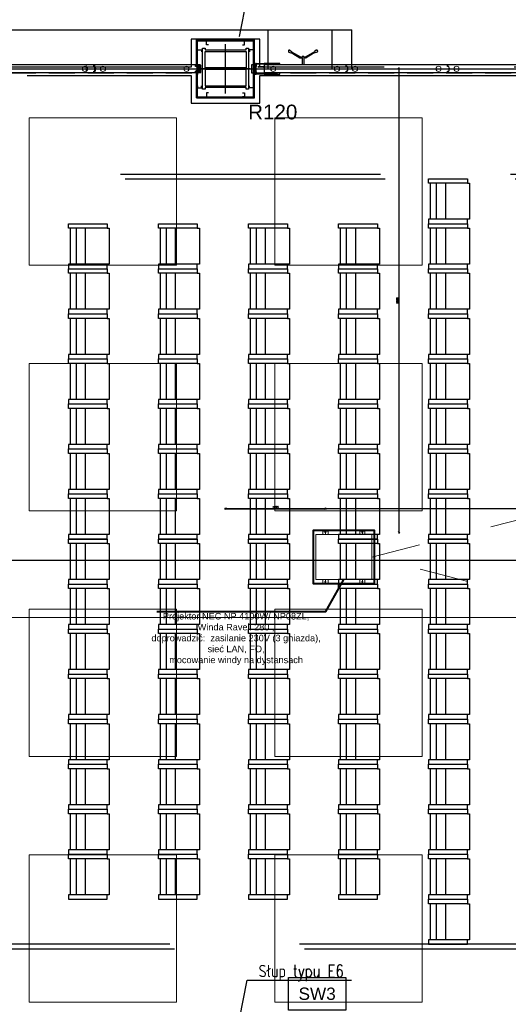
# Model space of a CAD drawing. Header units: centimetres. Extents: x -228435 to 111511, y -89367 to 428125.
# Tile 162 of 216: x -1055 to 4914, y 17575 to 29600. Entities that reach past the tile are written whole.
import ezdxf

# ---------------------------------------------------------------- set-up
doc = ezdxf.new("R2010")
doc.units = ezdxf.units.CM
doc.header["$LTSCALE"] = 50
doc.header["$PDMODE"] = 35
doc.header["$PDSIZE"] = 0.1
for name, pattern in [('0_II 10 sal$0$HIDDEN', [9.525, 6.35, -3.175]), ('CENTER', [2, 1.25, -0.25, 0.25, -0.25]), ('DASHDOT', [25.4, 12.7, -6.35, 0, -6.35]), ('DASHDOT2', [12.7, 6.35, -3.175, 0, -3.175]), ('DIN_STRICHPUNKT', [10.7, 5, -2.5, 0.7, -2.5]), ('HIDDEN2', [4.7625, 3.175, -1.5875]), ('HIDDENX2', [19.05, 12.7, -6.35]), ('Kondygnacja -1$0$ACAD_ISO03W100', [30, 12, -18])]:
    doc.linetypes.add(name, pattern=pattern)
doc.layers.get('0').update_dxf_attribs({"color": 8})
doc.layers.get('DEFPOINTS').update_dxf_attribs({"color": 8})
for name, color, linetype in [('0_II 10 sal$0$ARCH_SIEDZENIA', 8, 'Continuous'), ('0_II 10 sal$0$ARCH_WYPOSAŻENIE_INNE', 8, 'Continuous'), ('0_II 10 sal$0$ARCH_ŚCIANY_PRZESUWNE', 8, 'Continuous'), ('0_II 10 sal$0$ARCH_ŚLUSARKA_DRZWI', 8, 'Continuous'), ('3', 8, 'Continuous'), ('ACHSEN', 8, 'DIN_STRICHPUNKT'), ('ARCH_GK', 8, 'Continuous'), ('ARCH_INFO_KŁADY ŚCIAN', 8, 'HIDDEN2'), ('ARCH_INFO_ODPORNOŚĆ OGNIOWA', 8, 'Continuous'), ('ARCH_INFO_OPISY', 8, 'Continuous'), ('ARCH_INFO_OSIE_IST', 8, 'DASHDOT2'), ('ARCH_SZYNY', 8, 'Continuous'), ('HUFCOR', 8, 'Continuous'), ('Kondygnacja +0$0$ARCH_GK', 8, 'Continuous'), ('Kondygnacja +0$0$ARCH_INFO_ODPORNOŚĆ OGNIOWA', 8, 'Continuous'), ('Kondygnacja +0$0$ARCH_INFO_OPISY_PRZEGRODY', 8, 'Continuous'), ('Kondygnacja +0$0$ARCH_PROFILE', 8, 'Continuous'), ('Kondygnacja +0$0$ARCH_STAL_IST', 8, 'Continuous'), ('Kondygnacja +0$0$ARCH_ŚCIANY_PRZESUWNE', 8, 'Continuous'), ('KÖRPERKANTE', 8, 'Continuous'), ('Osie rzutów$0$ARCH_INFO_OSIE_OPISY_IST', 8, 'Continuous'), ('PANELE', 8, 'Continuous'), ('SCHRAFFUR', 8, 'Continuous'), ('tabela', 8, 'Continuous'), ('VOLL', 8, 'Continuous')]:
    doc.layers.add(name, color=color, linetype=linetype)
for name, color, linetype, lineweight in [('2', 8, 'Continuous', 0), ('ARCH_SUFITY_PODWIESZANE', 8, 'HIDDENX2', 9), ('osie', 8, 'CENTER', 13), ('SYSTEMY AV', 8, 'Continuous', 13), ('Wymiary', 8, 'Continuous', 15)]:
    doc.layers.add(name, color=color, linetype=linetype, lineweight=lineweight)
doc.layers.get('HUFCOR').off()
doc.styles.add('-1 sale konferencyjne$0$Arial', font='ARIAL.TTF')
doc.styles.add('Arial', font='ARIAL.TTF')
doc.styles.add('Kondygnacja +0$0$Arial', font='ARIAL.TTF')
doc.styles.add('Romans', font='Romans.shx')
doc.styles.add('ROMANS-50-CM', font='romans.shx', dxfattribs={"width": 0.8, "height": 10})
doc.linetypes.add('SZYNA_LINE', pattern='A,12.7,-7.75,["SZYNA",Standard,S=2.54,R=0,X=-5.95,Y=-1.27],-7.75', length=28.2)
doc.dimstyles.new('ISO-25', dxfattribs={"dimtxt": 2.5, "dimasz": 2.5, "dimexe": 1.25, "dimexo": 0.625, "dimtad": 1, "dimtxsty": 'Standard', "dimcen": 2.5, "dimadec": 0, "dimazin": 0, "dimtfac": 1, "dimtmove": 0, "dimatfit": 3, "dimfxl": 0, "dimarcsym": 0})
doc.dimstyles.new('Wymiary 1-200', dxfattribs={"dimtxt": 22, "dimasz": 20, "dimexe": 10, "dimexo": 0, "dimgap": 8, "dimtad": 1, "dimrnd": 0.5, "dimzin": 12, "dimdsep": 46, "dimtxsty": 'Romans', "dimblk": 'OBLIQUE', "dimcen": 0.5, "dimdle": 15, "dimclrt": 55, "dimazin": 0, "dimtfac": 1, "dimtmove": 1, "dimatfit": 3, "dimfxl": 0, "dimtolj": 1, "dimtzin": 0, "dimarcsym": 0})

# ---------------------------------------------------------------- blocks, each defined once
blk = doc.blocks.new('SU Lampy kwadratowe +0')
at = {"layer": 'ARCH_SUFITY_PODWIESZANE', "ltscale": 2.5}
for points in [[(12020, 7340), (12200, 7340), (12200, 7160), (12020, 7160)], [(12320, 7340), (12500, 7340), (12500, 7160), (12320, 7160)], [(12020, 7040), (12200, 7040), (12200, 6860), (12020, 6860)], [(12320, 7040), (12500, 7040), (12500, 6860), (12320, 6860)], [(12020, 6740), (12200, 6740), (12200, 6560), (12020, 6560)], [(12320, 6740), (12500, 6740), (12500, 6560), (12320, 6560)], [(12020, 6440), (12200, 6440), (12200, 6260), (12020, 6260)], [(12320, 6440), (12500, 6440), (12500, 6260), (12320, 6260)]]:
    blk.add_lwpolyline(points, close=True, dxfattribs=at)
blk = doc.blocks.new('Linie kładów 0')
at = {"layer": 'ARCH_INFO_KŁADY ŚCIAN', "ltscale": 10, "const_width": 1}
blk.add_lwpolyline([(6335.3, 5893.4), (11516.8, 5893.4), (11516.8, 6729.9), (13383.9, 6729.9)], dxfattribs=at)
blk = doc.blocks.new('A$C50B549AF')
at = {"layer": 'ARCH_SZYNY', "linetype": 'SZYNA_LINE', "ltscale": 2.5}
for p, q in [((5657.5, 2448.1, 630), (6165.7, 2448.1, 630)), ((6063.7, 2400.4, 630), (6063.7, 2448.1, 630)), ((6141.7, 2400.4, 630), (6141.7, 2448.1, 630)), ((6165.7, 2400.4, 630), (6165.7, 2448.1, 630)), ((4847, 2400.4, 662.8), (5983.5, 2400.4, 630)), ((6047, 2400.4, 630), (6909.2, 2400.4, 630))]:
    blk.add_line(p, q, dxfattribs=at)
blk = doc.blocks.new('*U520')
at = {"layer": 'PANELE'}
for points in [[(0, 0), (0, -21), (-14, -21)], [(0, 0), (1240, 0)], [(1240, 0), (1240, -21), (1226, -21)], [(-14, -76), (0, -76), (0, -97)], [(0, -97), (1240, -97)], [(1226, -76), (1240, -76), (1240, -97)]]:
    blk.add_lwpolyline(points, dxfattribs=at)
for centre in [(24, -48), (1264, -48)]:
    blk.add_arc(centre, 46.5, 143.7563, 216.2437, dxfattribs=at)
at = {"layer": 'Wymiary'}
for centre in [(110, -48), (1130, -48)]:
    blk.add_circle(centre, 32, dxfattribs=at)
blk = doc.blocks.new('BEDIENHEBEL')
at = {"layer": 'KÖRPERKANTE'}
for p, q in [((-10, -85), (-10, 0)), ((-10, 0), (10, 0)), ((10, -85), (10, 0)), ((-145, -149), (-38, -87)), ((-140, -158), (-33, -96)), ((-31, -85), (-10, -85)), ((-31, -95), (-10, -95)), ((-10, -95), (-10, -100)), ((-10, -100), (10, -100)), ((31, -85), (10, -85)), ((31, -95), (10, -95)), ((10, -95), (10, -100)), ((140, -158), (33, -96)), ((145, -149), (38, -87)), ((-173, -156), (-148, -147)), ((-160, -178), (-140, -161)), ((-139, -159), (-146, -147)), ((139, -159), (146, -147)), ((160, -178), (140, -161)), ((173, -156), (148, -147))]:
    blk.add_line(p, q, dxfattribs=at)
for centre, radius, start, end in [((-31, -100), 15, 90, 120), ((-31, -100), 5, 90, 120), ((-15, -90), 7.25, 316.3972, 43.6028), ((15, -90), 7.25, 136.3972, 223.6028), ((31, -100), 15, 60, 90), ((31, -100), 5, 60, 90), ((-167, -167), 12.5, 120, 300), ((-147, -148), 1, 30, 120), ((-140, -160), 1, 300, 30), ((140, -160), 1, 150, 240), ((147, -148), 1, 60, 150), ((167, -167), 12.5, 240, 60)]:
    blk.add_arc(centre, radius, start, end, dxfattribs=at)
blk = doc.blocks.new('*U524')
at = {"layer": 'PANELE'}
for points in [[(0, 0), (0, -21), (-14, -21)], [(0, 0), (1000, 0)], [(810, -97), (810, -112), (1000, -112), (1000, 15), (810, 15), (810, 0)], [(-14, -76), (0, -76), (0, -97)], [(0, -97), (1000, -97)]]:
    blk.add_lwpolyline(points, dxfattribs=at)
blk.add_arc((24, -48), 46.5, 143.7563, 216.2437, dxfattribs=at)
at = {"layer": 'Wymiary'}
for centre in [(110, -48), (890, -48)]:
    blk.add_circle(centre, 32, dxfattribs=at)
at = {"layer": 'PANELE'}
blk.add_blockref('BEDIENHEBEL', (525, -97), dxfattribs=at)
blk = doc.blocks.new('A$C45FE2F59')
for p, q in [((0, 700), (-280, 700)), ((0, 700), (280, 700)), ((-324, 608), (-319, 612)), ((-324, 552), (-324, 608)), ((-324, 552), (-319, 547)), ((-284, 612), (-319, 612)), ((-284, 547), (-319, 547)), ((284, 612), (319, 612)), ((284, 547), (319, 547)), ((324, 608), (319, 612)), ((324, 552), (319, 547)), ((324, 552), (324, 608)), ((-324, 148), (-319, 152)), ((-324, 148), (-324, 92)), ((-284, 152), (-319, 152)), ((284, 152), (319, 152)), ((324, 148), (319, 152)), ((324, 148), (324, 92)), ((-324, 92), (-319, 88)), ((-284, 88), (-319, 88)), ((0, 0), (-280, 0)), ((0, 0), (280, 0)), ((284, 88), (319, 88)), ((324, 92), (319, 88)), ((45, 0), (-280, 0)), ((-277, 0), (277, 0)), ((280, 0), (127, 0))]:
    blk.add_line(p, q)
blk.add_lwpolyline([(-280, 700), (280, 700), (280, 0), (-280, 0)], close=True)
for centre, radius in [((-309, 580), 5.5), ((-309, 580), 5), ((309, 580), 5), ((309, 580), 5.5), ((-309, 120), 5.5), ((-309, 120), 5), ((309, 120), 5.5), ((309, 120), 5)]:
    blk.add_circle(centre, radius)
at = {"layer": 'osie'}
for p, q in [((-280, 580), (-330, 580)), ((-309, 580), (-309, 590)), ((-309, 580), (-309, 570)), ((280, 580), (330, 580)), ((309, 580), (309, 590)), ((309, 580), (309, 570)), ((-309, 120), (-309, 130)), ((309, 120), (309, 130)), ((-280, 120), (-330, 120)), ((-309, 120), (-309, 110)), ((280, 120), (330, 120)), ((309, 120), (309, 110))]:
    blk.add_line(p, q, dxfattribs=at)
blk = doc.blocks.new('0_II 10 sal$0$Miejsce_siedzące_2d')
at = {"color": 0, "linetype": 'ByBlock', "lineweight": -2}
for p, q in [((-26.4, 27.1), (26.4, 27.1)), ((-26.4, 12.5), (26.4, 12.5))]:
    blk.add_line(p, q, dxfattribs=at)
for points in [[(-26.4, 62.7), (-26.4, 0), (-33, 0), (-33, 62.7), (-26.4, 62.7), (-26.4, 66), (26.4, 66), (26.4, 62.7), (26.4, 0), (33, 0), (33, 62.7), (26.4, 62.7)], [(26.4, 3.3), (-26.4, 3.3)]]:
    blk.add_lwpolyline(points, dxfattribs=at)
blk = doc.blocks.new('CLOSURE')
at = {"color": 7, "linetype": 'Continuous'}
for p, q in [((-2, 0), (-9, 0)), ((-2, 0), (-2, -1)), ((-10, -1), (-10, -2)), ((-10, -34), (-10, -40)), ((-9, -3), (-8, -3)), ((-8, -33), (-9, -33)), ((-9, -41), (-3, -41)), ((-8, -7), (-8, -7)), ((-8, -30), (-8, -30)), ((-8, -39), (-8, -36)), ((-8, -36), (177, -36)), ((-3, -39), (-8, -39)), ((-2, -1), (-2, -2)), ((-2, -12), (-2, -17)), ((-2, -17), (-1, -18)), ((-1, -18), (-2, -19)), ((-2, -19), (-2, -24)), ((-2, -40), (-2, -40)), ((-1, -3), (0, -3)), ((0, -29), (0, -3)), ((0, -34), (0, -32)), ((150, -34), (0, -34)), ((5, -30), (1, -30)), ((1, -31), (5, -31)), ((6, -31), (6, -31)), ((146, -30), (146, -31)), ((153, -30), (147, -30)), ((147, -31), (151, -31)), ((153, -31), (153, -30)), ((156, -30), (156, -31)), ((163, -34), (159, -34)), ((166, -31), (166, -30)), ((168, -30), (168, -31)), ((179, -34), (172, -34)), ((172, -40), (172, -40)), ((177, -39), (173, -39)), ((173, -41), (179, -41)), ((177, -36), (177, -39)), ((180, -40), (180, -35))]:
    blk.add_line(p, q, dxfattribs=at)
for centre, radius, start, end in [((-9, -1), 1.2, 90, 180), ((-9, -2), 1, 180, 270), ((-9, -34), 1, 90, 180), ((-9, -40), 1, 180, 270), ((-8, -8), 1, 90, 217.5752), ((-5, -5), 5.01, 217.5752, 275.7303), ((-5, -31), 5.01, 84.2699, 140.5242), ((-8, -29), 1, 140.5242, 270), ((-8, -2), 1, 270, 314.9442), ((-8, -8), 1, 40.708, 90), ((-8, -29), 1, 270, 317.1564), ((-8, -34), 1, 42.8436, 90), ((-5, -5), 2.75, 220.708, 134.9442), ((-5, -31), 2.75, 222.8436, 137.1564), ((-4, -12), 2, 0, 95.7303), ((-4, -24), 2, 264.2699, 0), ((-3, -40), 1, 0, 90), ((-3, -40), 1, 270, 0), ((-1, -2), 1, 180, 270), ((1, -29), 1, 180, 270), ((1, -32), 1, 90, 180), ((5, -31), 0.5, 0, 90), ((5, -31), 0.5, 270, 0), ((147, -30), 0.5, 90, 180), ((147, -31), 0.5, 180, 270), ((150, -33), 1, 270, 3.2641), ((151, -32), 0.5, 341.3143, 90), ((155, -33), 3.4, 161.3143, 183.2641), ((153, -30), 0.5, 0, 90), ((152, -31), 1, 323.1301, 0), ((155, -33), 1.75, 143.1301, 36.8699), ((156, -30), 0.5, 54.1117, 180), ((157, -31), 1, 180, 216.8699), ((155, -33), 3.4, 356.7359, 54.1117), ((159, -33), 1, 176.7359, 270), ((163, -33), 1, 270, 3.2641), ((167, -33), 3.4, 125.8883, 183.2641), ((165, -30), 0.5, 0, 125.8883), ((167, -33), 1.75, 143.1301, 36.8699), ((165, -31), 1, 323.1301, 0), ((169, -30), 0.5, 54.1117, 180), ((169, -31), 1, 180, 216.8699), ((167, -33), 3.4, 356.7359, 54.1117), ((172, -33), 1, 176.7359, 270), ((173, -40), 1, 90, 180), ((173, -40), 1, 180, 270), ((179, -35), 1, 0, 90), ((179, -40), 1, 270, 0)]:
    blk.add_arc(centre, radius, start, end, dxfattribs=at)
blk = doc.blocks.new('hufcor detal 2')
at = {"layer": 'SCHRAFFUR'}
h = blk.add_hatch(dxfattribs=at)
h.set_pattern_fill('ANSI34', color=256, scale=10, style=0)
h.set_pattern_definition([(45, (-9731.639, 331.908), (-5.303301, 5.303301), []), (45, (-9729.871, 331.908), (-5.303301, 5.303301), []), (45, (-9728.1034, 331.908), (-5.303301, 5.303301), []), (45, (-9726.3356, 331.908), (-5.303301, 5.303301), [])])
h.paths.add_polyline_path([(-4.1, 11.6), (-8.1, 11.6), (-8.1, 0.6), (-4.1, 0.6)])
h.paths.add_polyline_path([(-4.1, 0.6), (-8.1, 0.6), (-8.1, -10.4), (-4.1, -10.4)])
at = {"layer": 'VOLL'}
for points in [[(-5.3, 30), (-97.9, 30), (-97.9, 31.2), (-5.3, 31.2)], [(-5.3, -29.9), (-5.3, -28.7), (-97.9, -28.7), (-97.9, -29.9)]]:
    blk.add_hatch(color=256, dxfattribs=at).paths.add_polyline_path(points)
at = {"layer": '2'}
for p, q in [((-96.6, 25.3), (-96.6, 25.2)), ((-93.3, 27.5), (-93.5, 26.6)), ((-92.7, 27.4), (-93, 26.3)), ((-86.8, 27.4), (-86.5, 26.3)), ((-86.2, 27.5), (-86, 26.6)), ((-82.9, 25.3), (-82.9, 25.2))]:
    blk.add_line(p, q, dxfattribs=at)
for centre, radius, start, end in [((-96.5, 25.2), 0.15, 81.6479, 164.0608), ((-96.5, 25.2), 0.15, 164.0608, 254.4521), ((-95.7, 27.8), 2.49, 252.0018, 332.2702), ((-95.4, 27.5), 2.67, 245.6965, 334.3626), ((-92.9, 28.1), 0.8, 285.0434, 236.2841), ((-86.6, 28.1), 0.8, 303.7159, 254.9566), ((-84.1, 27.5), 2.67, 205.6374, 294.3035), ((-83.8, 27.8), 2.49, 207.7298, 287.9982), ((-83, 25.2), 0.15, 15.9392, 98.3521), ((-83, 25.2), 0.15, 285.5479, 15.9392)]:
    blk.add_arc(centre, radius, start, end, dxfattribs=at)
at = {"layer": '3'}
for centre, radius, start, end in [((-11.1, -0.1), 11.1, 308.9452, 51.0548), ((-11, -0.1), 10.6, 310.6017, 49.3983)]:
    blk.add_arc(centre, radius, start, end, dxfattribs=at)
at = {"layer": 'ACHSEN', "ltscale": 5}
blk.add_line((53.1, 0.6), (-268.8, 0.6), dxfattribs=at)
at = {"layer": 'ARCH_GK', "linetype": 'Continuous', "lineweight": -3}
for p, q in [((0.3, 17.1), (0.3, 35)), ((0.3, 35), (0.3, -33.7))]:
    blk.add_line(p, q, dxfattribs=at)
for points in [[(0.3, 35), (2.7, 35), (3, 36.7), (3.3, 35)], [(6.4, 35), (3.9, 35), (3.5, 33.3), (3.3, 35)], [(6.3, 17.1), (6.3, 35)], [(6.3, 35), (6.3, -33.7)], [(0.3, -33.7), (2.7, -33.7), (3, -35.5), (3.3, -33.7)], [(6.4, -33.7), (3.9, -33.7), (3.5, -32), (3.3, -33.7)]]:
    blk.add_lwpolyline(points, dxfattribs=at)
at = {"layer": 'VOLL'}
for p, q in [((-96.8, 31.2), (-6.5, 31.2)), ((-8.1, 11.6), (-8.1, -10.4)), ((-8.1, 11.6), (-4.1, 11.6)), ((-4.1, 11.6), (-4.1, -10.4)), ((-48.1, -6.8), (-53, -10.2)), ((-48.1, -13.6), (-53, -10.2)), ((-48.1, -9.2), (-48.1, -6.8)), ((-48.1, -9.2), (-23.8, -9.2)), ((-48.1, -11.2), (-23.8, -11.2)), ((-48.1, -11.2), (-48.1, -13.6)), ((-23.8, -6.8), (-18.8, -10.2)), ((-23.8, -9.2), (-23.8, -6.8)), ((-23.8, -13.6), (-18.8, -10.2)), ((-23.8, -11.2), (-23.8, -13.6)), ((-8.1, -10.4), (-4.1, -10.4))]:
    blk.add_line(p, q, dxfattribs=at)
for points in [[(-3, 27.1), (-5.7, 27.1, -7.740139), (-5.7, 27.7), (-3, 27.7, -0.445604), (-3, 14), (-5.7, 14, -7.740139), (-5.7, 14.6), (-3, 14.6, 0.483874)], [(-3, -25.9), (-5.7, -25.9, 7.740139), (-5.7, -26.4), (-3, -26.4, 0.445604), (-3, -12.7), (-5.7, -12.7, 7.740139), (-5.7, -13.3), (-3, -13.3, -0.406168)]]:
    blk.add_lwpolyline(points, format="xyb", close=True, dxfattribs=at)
blk.add_lwpolyline([(-97.9, -28.7), (-5.3, -28.7), (-5.3, -29.9), (-97.9, -29.9)], close=True, dxfattribs=at)
at = {"layer": 'VOLL', "xscale": 0.5, "yscale": 0.5000000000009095, "zscale": 0.5000000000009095, "rotation": 180}
blk.add_blockref('CLOSURE', (-9.3, 11.7), dxfattribs=at)
at = {"layer": 'VOLL', "xscale": -0.5, "yscale": 0.5000000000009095, "zscale": 0.5000000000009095}
blk.add_blockref('CLOSURE', (-9.3, -10.4), dxfattribs=at)
blk = doc.blocks.new('VERT-NEU')
at = {"layer": 'KÖRPERKANTE'}
for p, q in [((-25, 48), (-36, 48)), ((-36, 48), (-36, 46)), ((-34, 46), (-36, 46)), ((-36, 31), (-34, 31)), ((-36, 29), (-36, 31)), ((-21, 29), (-36, 29)), ((-34, 31), (-34, 46)), ((-30, 46), (-30, 33)), ((-25, 46), (-30, 46)), ((-30, 33), (-6, 33)), ((-23, 47), (-23, 47)), ((-13, 21), (-21, 29)), ((-14, 25), (-11, 22)), ((-9, 29), (-13, 29)), ((-11, 21), (-11, 21)), ((-8, 19), (-8, 28)), ((0, 26), (-6, 33)), ((-6, 19), (-6, 26)), ((-5, 26), (-3, 24)), ((-3, 24), (-3, 0)), ((-3, -24), (-3, 0)), ((7, 26), (0, 26)), ((0, 23), (0, 0)), ((0, 23), (5, 23)), ((0, -23), (0, 0)), ((5, 21), (5, 23)), ((8, 21), (5, 21)), ((8, 25), (8, 21)), ((-21, -29), (-36, -29)), ((-36, -29), (-36, -31)), ((-36, -31), (-34, -31)), ((-36, -46), (-36, -48)), ((-34, -46), (-36, -46)), ((-25, -48), (-36, -48)), ((-34, -31), (-34, -46)), ((-30, -33), (-6, -33)), ((-30, -46), (-30, -33)), ((-25, -46), (-30, -46)), ((-23, -47), (-23, -47)), ((-13, -21), (-21, -29)), ((-14, -25), (-11, -22)), ((-9, -29), (-13, -29)), ((-8, -19), (-8, -28)), ((-6, -19), (-6, -26)), ((-6, -33), (0, -26)), ((-5, -26), (-3, -24)), ((0, -23), (5, -23)), ((7, -26), (0, -26)), ((8, -21), (5, -21)), ((5, -21), (5, -23)), ((8, -25), (8, -21))]:
    blk.add_line(p, q, dxfattribs=at)
at = {"layer": 'KÖRPERKANTE', "linetype": 'ByBlock'}
for p, q in [((2, -23), (3, -23)), ((2, -26), (3, -26))]:
    blk.add_line(p, q, dxfattribs=at)
at = {"layer": 'KÖRPERKANTE'}
for centre, radius, start, end in [((-25, 47), 1.2, 360, 90), ((-25, 47), 1.2, 270, 360), ((-13, 27), 2, 90, 225), ((-12, 22), 1.12, 225, 315), ((-12, 22), 1.12, 315, 45), ((-9, 28), 0.5, 360, 90), ((-7, 19), 1, 180, 360), ((-6, 26), 0.5, 45, 180), ((7, 25), 0.762, 0, 90), ((-25, -47), 1.2, 0, 90), ((-25, -47), 1.2, 270, 0), ((-13, -27), 2, 135, 270), ((-12, -22), 1.12, 45, 135), ((-12, -22), 1.12, 315, 45), ((-9, -28), 0.5, 270, 0), ((-7, -19), 1, 0, 180), ((-6, -26), 0.5, 180, 315), ((7, -25), 0.762, 270, 0)]:
    blk.add_arc(centre, radius, start, end, dxfattribs=at)
blk = doc.blocks.new('hufcor detal 1')
at = {"layer": 'VOLL'}
h = blk.add_hatch(color=256, dxfattribs=at)
h.paths.add_polyline_path([(-5.8, -6.1), (-5.8, -3.2, 0.427595), (-6.4, -2.6, 0.427595), (-7, -3.2), (-7, -6.4), (-5.5, -10.4, -0.519458), (-5.6, -10.6), (-6.5, -10.6, 0.414214), (-7, -11.1), (-7, -16.5), (-5.9, -16.5), (-5.9, -11.5), (-4.7, -11.5), (-4.7, -12.6), (-4.1, -12.6), (-4.1, -10.9)])
h.paths.add_polyline_path([(-5.9, -16.5), (-7, -16.5), (-7, -21.9, 0.414214), (-6.5, -22.4), (-5.6, -22.4, -0.519458), (-5.5, -22.6), (-7, -26.6), (-7, -29.8, 0.427595), (-6.4, -30.4, 0.427595), (-5.8, -29.8), (-5.8, -26.9), (-4.1, -22.1), (-4.1, -20.4), (-4.7, -20.4), (-4.7, -21.5), (-5.9, -21.5)])
at = {"layer": 'ACHSEN', "ltscale": 5}
blk.add_line((261.6, -16.5), (-60.4, -16.5), dxfattribs=at)
at = {"layer": 'ARCH_GK', "linetype": 'Continuous', "lineweight": -3}
blk.add_line((0, 0), (-6.2, 0), dxfattribs=at)
for points in [[(-10, 0), (0, 0)], [(-6.2, 17.9), (-3.7, 17.9), (-3.3, 19.6), (-3.1, 17.9)], [(-6.2, 0), (-6.2, 17.9)], [(0, 17.9), (-2.5, 17.9), (-2.8, 16.1), (-3.1, 17.9)], [(0, 0), (0, 17.9)], [(-6.2, -33), (-6.2, -50.9)], [(-6.2, -50.9), (-3.7, -50.9), (-3.3, -52.6), (-3.1, -50.9)], [(0, -50.9), (-2.5, -50.9), (-2.8, -49.1), (-3.1, -50.9)], [(0, -33), (0, -50.9)]]:
    blk.add_lwpolyline(points, dxfattribs=at)
at = {"layer": 'KÖRPERKANTE'}
for p, q in [((-7, -3.2), (-7, -6.4)), ((-5.5, -10.4), (-7, -6.4)), ((-7, -11.1), (-7, -21.9)), ((-7, -26.6), (-5.5, -22.6)), ((-7, -29.8), (-7, -26.6)), ((-6.5, -10.6), (-5.6, -10.6)), ((-6.5, -22.4), (-5.6, -22.4)), ((-6.4, -2.6), (-6.4, -2.6)), ((-6.4, -30.4), (-6.4, -30.4)), ((-5.9, -11.5), (-5.9, -21.5)), ((-4.7, -11.5), (-5.9, -11.5)), ((-5.9, -21.5), (-4.7, -21.5)), ((-5.8, -3.2), (-5.8, -6.1)), ((-5.8, -6.1), (-4.1, -10.9)), ((-4.1, -22.1), (-5.8, -26.9)), ((-5.8, -29.8), (-5.8, -26.9)), ((-4.7, -12.6), (-4.7, -11.5)), ((-4.1, -12.6), (-4.7, -12.6)), ((-4.1, -20.4), (-4.7, -20.4)), ((-4.7, -21.5), (-4.7, -20.4)), ((-4.1, -12.6), (-4.1, -10.9)), ((-4.1, -22.1), (-4.1, -20.4))]:
    blk.add_line(p, q, dxfattribs=at)
for centre, radius, start, end in [((-6.4, -3.2), 0.55, 90, 180), ((-6.5, -11.1), 0.55, 90, 180), ((-6.5, -21.9), 0.55, 180, 270), ((-6.4, -29.8), 0.55, 180, 270), ((-6.4, -3.2), 0.55, 0, 90), ((-6.4, -29.8), 0.55, 270, 0), ((-5.6, -10.5), 0.1, 270, 19.8), ((-5.6, -22.5), 0.1, 340.2, 90)]:
    blk.add_arc(centre, radius, start, end, dxfattribs=at)
at = {"layer": 'VOLL'}
for p, q in [((3.9, 6.5), (3.9, 0.5)), ((3.9, -39.5), (3.9, -33.5))]:
    blk.add_line(p, q, dxfattribs=at)
at = {"layer": 'VOLL', "xscale": -0.5, "yscale": 0.5000000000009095, "zscale": 0.5000000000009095}
blk.add_blockref('VERT-NEU', (-11.2, -16.5), dxfattribs=at)
blk = doc.blocks.new('_Oblique')
at = {"color": 0, "linetype": 'ByBlock', "lineweight": -2}
blk.add_line((-0.5, -0.5), (0.5, 0.5), dxfattribs=at)
blk = doc.blocks.new('*D1209')
at = {"layer": 'DEFPOINTS', "color": 0, "lineweight": 40}
for p in [(1460, 23627), (1460, 23240, 6300), (11351, 23240, 6300)]:
    blk.add_point(p, dxfattribs=at)
at = {"layer": 'SYSTEMY AV', "color": 0, "lineweight": -2}
for p, q in [((11366, 23627), (1445, 23627)), ((1460, 23635), (1460, 23637)), ((11351, 23635), (11351, 23637))]:
    blk.add_line(p, q, dxfattribs=at)
at = {"layer": 'SYSTEMY AV', "color": 0, "lineweight": -2, "xscale": 20, "yscale": 20, "zscale": 20, "rotation": 180}
blk.add_blockref('_Oblique', (1460, 23627), dxfattribs=at)
at = {"layer": 'SYSTEMY AV', "color": 0, "lineweight": -2, "xscale": 20, "yscale": 20, "zscale": 20}
blk.add_blockref('_Oblique', (11351, 23627), dxfattribs=at)
at = {"layer": 'SYSTEMY AV', "color": 55, "lineweight": 40, "insert": (6406, 23646), "char_height": 22, "attachment_point": 5, "style": 'Romans'}
blk.add_mtext('\\A1;9891', dxfattribs=at)
blk = doc.blocks.new('*D1210')
at = {"layer": 'DEFPOINTS', "color": 0, "lineweight": 40}
for p in [(2680, 23627), (1460, 23340, 6300), (2680, 23340, 6300)]:
    blk.add_point(p, dxfattribs=at)
at = {"layer": 'SYSTEMY AV', "color": 0, "lineweight": -2}
for p, q in [((1445, 23627), (2695, 23627)), ((1460, 23636), (1460, 23637)), ((2680, 23636), (2680, 23637))]:
    blk.add_line(p, q, dxfattribs=at)
at = {"layer": 'SYSTEMY AV', "color": 0, "lineweight": -2, "xscale": 20, "yscale": 20, "zscale": 20, "rotation": 180}
blk.add_blockref('_Oblique', (1460, 23627), dxfattribs=at)
at = {"layer": 'SYSTEMY AV', "color": 0, "lineweight": -2, "xscale": 20, "yscale": 20, "zscale": 20}
blk.add_blockref('_Oblique', (2680, 23627), dxfattribs=at)
at = {"layer": 'SYSTEMY AV', "color": 55, "lineweight": 40, "insert": (2070, 23646), "char_height": 22, "attachment_point": 5, "style": 'Romans'}
blk.add_mtext('\\A1;1220', dxfattribs=at)
blk = doc.blocks.new('*D1211')
at = {"layer": 'DEFPOINTS', "color": 0, "lineweight": 40}
for p in [(3131, 29000, 6300), (3579, 29000), (3131, 23340, 6300)]:
    blk.add_point(p, dxfattribs=at)
at = {"layer": 'SYSTEMY AV', "color": 0, "lineweight": -2}
for p, q in [((3579, 23325), (3579, 29015)), ((3587, 29000), (3589, 29000)), ((3587, 23340), (3589, 23340))]:
    blk.add_line(p, q, dxfattribs=at)
at = {"layer": 'SYSTEMY AV', "color": 0, "lineweight": -2, "xscale": 20, "yscale": 20, "zscale": 20}
for p, rotation in [((3579, 29000), 90), ((3579, 23340), 270)]:
    blk.add_blockref('_Oblique', p, dxfattribs=dict(at, rotation=rotation))
at = {"layer": 'SYSTEMY AV', "color": 55, "lineweight": 40, "insert": (3560, 26170), "char_height": 22, "attachment_point": 5, "rotation": 90, "style": 'Romans'}
blk.add_mtext('\\A1;5660', dxfattribs=at)
blk = doc.blocks.new('Osie rzutów')
at = {"layer": 'ARCH_INFO_OSIE_IST', "ltscale": 10}
for p, q in [((12260, 12510), (12260, 4623.3)), ((12260, 7370), (12260, 7430)), ((4436, 7400), (15156.5, 7400)), ((12290, 7400), (12230, 7400)), ((4436, 6800), (15156.5, 6800))]:
    blk.add_line(p, q, dxfattribs=at)

msp = doc.modelspace()

# ---------------------------------------------------------------- linework, layer by layer
at = {"layer": '0_II 10 sal$0$ARCH_WYPOSAŻENIE_INNE', "linetype": '0_II 10 sal$0$HIDDEN', "ltscale": 10, "elevation": 630}
for points in [[(8160, 40920), (8160, 29020), (1880, 29020), (1880, 29360), (1040, 29360), (1040, 29020), (-10490, 29020), (-10490, 40920), (1040, 40920), (1040, 40580), (1880, 40580), (1880, 40920)], [(8160, 28920), (8160, 17020), (1880, 17020), (1880, 17360), (1040, 17360), (1040, 17020), (-10490, 17020), (-10490, 28920), (1040, 28920), (1040, 28580), (1880, 28580), (1880, 28920)], [(-9347.5, 27715), (5597.51294, 27715), (5597.51294, 18250), (-9347.5, 18250)], [(-9290, 27657.5), (5540.01294, 27657.5), (5540.01294, 18307.5), (-9290, 18307.5)]]:
    msp.add_lwpolyline(points, close=True, dxfattribs=at)
at = {"layer": '0_II 10 sal$0$ARCH_ŚCIANY_PRZESUWNE', "linetype": '0_II 10 sal$0$HIDDEN', "lineweight": -3}
for p, q in [((1145, 29050, 630), (-10225, 29050, 630)), ((-135.55676, 28950, 630), (-135.55676, 29050, 630)), ((1145, 28950, 630), (1145, 29050, 630)), ((1775, 29050, 630), (1775, 28950, 630)), ((10385, 29050, 630), (1775, 29050, 630)), ((-10225, 28950, 630), (1145, 28950, 630)), ((1775, 28950, 630), (10385, 28950, 630))]:
    msp.add_line(p, q, dxfattribs=at)
at = {"layer": '0_II 10 sal$0$ARCH_ŚLUSARKA_DRZWI', "linetype": '0_II 10 sal$0$HIDDEN', "lineweight": 5, "elevation": 630}
msp.add_lwpolyline([(-243.55676, 29050), (-135.55676, 29050), (-135.55676, 28950), (-243.55676, 28950)], close=True, dxfattribs=at)
at = {"layer": 'Kondygnacja +0$0$ARCH_GK', "elevation": 630}
for points in [[(1105, 29050), (1105, 29355)], [(1105, 29355), (1815, 29355)], [(1105, 29342.5), (1802.5, 29342.5)], [(1117.5, 29050), (1117.5, 29342.5)], [(1802.5, 28950), (1802.5, 29355)], [(1815, 28950), (1815, 29355)], [(1105, 28645), (1105, 28950)], [(1117.5, 28645), (1117.5, 28950)], [(1802.5, 28657.5), (1802.5, 28950)], [(1815, 28645), (1815, 28950)], [(1105, 28645), (1815, 28645)], [(1117.5, 28657.5), (1815, 28657.5)]]:
    msp.add_lwpolyline(points, dxfattribs=at)
at = {"layer": 'Kondygnacja +0$0$ARCH_INFO_OPISY_PRZEGRODY', "elevation": 630}
msp.add_lwpolyline([(2928.64389, 17503.06047), (2228.64389, 17503.06047), (2228.64389, 17903.06047), (2928.64389, 17903.06047), (2928.64389, 17503.06047)], close=True, dxfattribs=at)
at = {"layer": 'Kondygnacja +0$0$ARCH_PROFILE', "elevation": 630}
for points in [[(1252.5, 29292.5), (1227.5, 29292.5), (1227.5, 29342.5), (1252.5, 29342.5)], [(1667.5, 29292.5), (1692.5, 29292.5), (1692.5, 29342.5), (1667.5, 29342.5)], [(1117.5, 29207.5), (1117.5, 29232.5), (1167.5, 29232.5), (1167.5, 29207.5)], [(1802.5, 29207.5), (1802.5, 29232.5), (1752.5, 29232.5), (1752.5, 29207.5)], [(1117.5, 28792.5), (1117.5, 28767.5), (1167.5, 28767.5), (1167.5, 28792.5)], [(1802.5, 28792.5), (1802.5, 28767.5), (1752.5, 28767.5), (1752.5, 28792.5)], [(1252.5, 28707.5), (1227.5, 28707.5), (1227.5, 28657.5), (1252.5, 28657.5)], [(1667.5, 28707.5), (1692.5, 28707.5), (1692.5, 28657.5), (1667.5, 28657.5)]]:
    msp.add_lwpolyline(points, dxfattribs=at)
at = {"layer": 'Kondygnacja +0$0$ARCH_STAL_IST', "elevation": 630}
for points in [[(1180, 28750), (1180, 29250), (1210, 29250), (1210, 29230), (1710, 29230), (1710, 29250), (1740, 29250), (1740, 28750), (1710, 28750), (1710, 28770), (1210, 28770), (1210, 28750)], [(1710, 29010), (1210, 29010), (1210, 29210), (1710, 29210)], [(1210, 28790), (1710, 28790), (1710, 28990), (1210, 28990)]]:
    msp.add_lwpolyline(points, close=True, dxfattribs=at)
at = {"layer": 'Kondygnacja +0$0$ARCH_ŚCIANY_PRZESUWNE', "elevation": 630}
for points in [[(1105, 28954.5007), (1157.5, 28954.5007), (1157.5, 29045.4993), (1105, 29045.4993)], [(1105, 28967.0007), (1145, 28967.0007), (1145, 29032.9993), (1105, 29032.9993)]]:
    msp.add_lwpolyline(points, dxfattribs=at)
at = {"layer": 'SYSTEMY AV', "linetype": 'Kondygnacja -1$0$ACAD_ISO03W100', "elevation": 630}
msp.add_lwpolyline([(10233.34655, 21260.74227), (3248.4, 23037.18), (10233.34346, 24815.61598)], dxfattribs=at)
at = {"layer": 'SYSTEMY AV', "lineweight": 40, "elevation": 630}
msp.add_lwpolyline([(3280.4, 22712.18), (3280.4, 23362.18), (2530.4, 23362.18), (2530.4, 22712.18)], close=True, dxfattribs=at)
at = {"layer": 'SYSTEMY AV', "lineweight": 40, "elevation": -5670}
msp.add_lwpolyline([(621.62584, 22373.7824), (2683.27284, 22373.7824), (2905.4, 22762.78)], dxfattribs=at)

# ---------------------------------------------------------------- block references
at = {"rotation": 180}
for name, p in [('*U524', (2932.04358, 28951.52357, 630)), ('*U520', (4172.04358, 28951.52357, 630)), ('*U520', (5412.04358, 28951.52357, 630))]:
    msp.add_blockref(name, p, dxfattribs=at)
at = {"layer": '0_II 10 sal$0$ARCH_SIEDZENIA', "linetype": 'Continuous', "lineweight": -3, "xscale": 8.328285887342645, "yscale": 7.571168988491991, "zscale": 10, "rotation": 270}
for p in [(3940.01294, 27382.5, 630), (-459.98706, 26832.5, 630), (640.01294, 26832.5, 630), (1740.01294, 26832.5, 630), (2840.01294, 26832.5, 630), (3940.01294, 26832.5, 630), (-459.98706, 26282.5, 630), (640.01294, 26282.5, 630), (1740.01294, 26282.5, 630), (2840.01294, 26282.5, 630), (3940.01294, 26282.5, 630), (-459.98706, 25732.5, 630), (640.01294, 25732.5, 630), (1740.01294, 25732.5, 630), (2840.01294, 25732.5, 630), (3940.01294, 25732.5, 630), (-459.98706, 25182.5, 630), (640.01294, 25182.5, 630), (1740.01294, 25182.5, 630), (2840.01294, 25182.5, 630), (3940.01294, 25182.5, 630), (-459.98706, 24632.5, 630), (640.01294, 24632.5, 630), (1740.01294, 24632.5, 630), (2840.01294, 24632.5, 630), (3940.01294, 24632.5, 630), (-459.98706, 24082.5, 630), (640.01294, 24082.5, 630), (1740.01294, 24082.5, 630), (2840.01294, 24082.5, 630), (3940.01294, 24082.5, 630), (-459.98706, 23532.5, 630), (640.01294, 23532.5, 630), (1740.01294, 23532.5, 630), (2840.01294, 23532.5, 630), (3940.01294, 23532.5, 630), (-459.98706, 22982.5, 630), (640.01294, 22982.5, 630), (1740.01294, 22982.5, 630), (2840.01294, 22982.5, 630), (3940.01294, 22982.5, 630), (-459.98706, 22432.5, 630), (640.01294, 22432.5, 630), (1740.01294, 22432.5, 630), (2840.01294, 22432.5, 630), (3940.01294, 22432.5, 630), (-459.98706, 21882.5, 630), (640.01294, 21882.5, 630), (1740.01294, 21882.5, 630), (2840.01294, 21882.5, 630), (3940.01294, 21882.5, 630), (-459.98706, 21332.5, 630), (640.01294, 21332.5, 630), (1740.01294, 21332.5, 630), (2840.01294, 21332.5, 630), (3940.01294, 21332.5, 630), (-459.98706, 20782.5, 630), (640.01294, 20782.5, 630), (1740.01294, 20782.5, 630), (2840.01294, 20782.5, 630), (3940.01294, 20782.5, 630), (-459.98706, 20232.5, 630), (640.01294, 20232.5, 630), (1740.01294, 20232.5, 630), (2840.01294, 20232.5, 630), (3940.01294, 20232.5, 630), (-459.98706, 19682.5, 630), (640.01294, 19682.5, 630), (1740.01294, 19682.5, 630), (2840.01294, 19682.5, 630), (3940.01294, 19682.5, 630), (-459.98706, 19132.5, 630), (640.01294, 19132.5, 630), (1740.01294, 19132.5, 630), (2840.01294, 19132.5, 630), (3940.01294, 19132.5, 630), (3940.01294, 18582.5, 630)]:
    msp.add_blockref('0_II 10 sal$0$Miejsce_siedzące_2d', p, dxfattribs=at)
at = {"layer": 'ARCH_INFO_KŁADY ŚCIAN', "xscale": 10, "yscale": 10, "zscale": 10}
msp.add_blockref('Linie kładów 0', (-121140, -45000, 630), dxfattribs=at)
at = {"layer": 'ARCH_SUFITY_PODWIESZANE', "ltscale": 2.5, "xscale": 10, "yscale": 10, "zscale": 10}
msp.add_blockref('SU Lampy kwadratowe +0', (-121140, -45000, -5670), dxfattribs=at)
at = {"layer": 'HUFCOR', "xscale": 10, "yscale": 10, "zscale": 10}
msp.add_blockref('A$C50B549AF', (-58654.9183, 4996.03602, -5670), dxfattribs=at)
at = {"layer": 'Osie rzutów$0$ARCH_INFO_OSIE_OPISY_IST', "xscale": 10, "yscale": 10, "zscale": 10}
msp.add_blockref('Osie rzutów', (-121140, -45000, 630), dxfattribs=at)
at = {"layer": 'PANELE', "rotation": 180}
for p in [(-147.68263, 28951.5, 6930), (1092.04363, 28951.48706, 630)]:
    msp.add_blockref('*U520', p, dxfattribs=at)
at = {"layer": 'SYSTEMY AV', "xscale": 0.9799999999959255, "yscale": 0.9799999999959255, "zscale": 0.9799999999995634, "rotation": 90}
msp.add_blockref('A$C45FE2F59', (3248.4, 23037.18, 630), dxfattribs=at)
at = {"layer": 'tabela', "linetype": 'DASHDOT'}
for name, p, xscale, yscale, zscale, rotation in [('hufcor detal 1', (1105.1, 28967.0007, 630), 2, 2.000000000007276, 2, 180), ('hufcor detal 2', (1815.68913, 29001.3486, 630), 2.112530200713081, 2.112530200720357, 2.112530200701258, 179.9999999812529)]:
    msp.add_blockref(name, p, dxfattribs=dict(at, xscale=xscale, yscale=yscale, zscale=zscale, rotation=rotation))

# ---------------------------------------------------------------- texts
at = {"layer": 'ARCH_INFO_ODPORNOŚĆ OGNIOWA', "insert": (2036.3512, 28620.9618, 630), "char_height": 180, "width": 3036.6124481, "attachment_point": 5, "style": 'Arial'}
msp.add_mtext('\\PR120', dxfattribs=at)
at = {"layer": 'ARCH_INFO_OPISY', "insert": (1863.59382, 18056.33995, 630), "char_height": 150, "width": 6265.3267976, "attachment_point": 1, "style": 'ROMANS-50-CM'}
msp.add_mtext('Słup typu E6', dxfattribs=at)
at = {"layer": 'Kondygnacja +0$0$ARCH_INFO_ODPORNOŚĆ OGNIOWA', "insert": (2036.3512, 28620.9618, 630), "char_height": 180, "width": 3036.6124481, "attachment_point": 5, "style": 'Kondygnacja +0$0$Arial'}
msp.add_mtext('\\PR120', dxfattribs=at)
at = {"layer": 'Kondygnacja +0$0$ARCH_INFO_OPISY_PRZEGRODY', "insert": (2578.64389, 17703.06047, 630), "char_height": 150, "width": 700, "attachment_point": 5, "style": 'Kondygnacja +0$0$Arial'}
msp.add_mtext('SW3', dxfattribs=at)
at = {"layer": 'SYSTEMY AV', "insert": (1588.3124, 21717.37853, -5670), "char_height": 200, "width": 2241.3600514, "attachment_point": 8, "style": '-1 sale konferencyjne$0$Arial'}
msp.add_mtext('\\P{\\H0.4x;Projektor NEC NP 4100W/ NP08ZL, \\PWinda Ravell 280 , \\Pdoprowadzić:  zasilanie 230V (3 gniazda), sieć LAN, FO,\\Pmocowanie windy na dystansach }', dxfattribs=at)

# ---------------------------------------------------------------- dimensions: what is measured, and where the dimension line sits
at = {"layer": 'SYSTEMY AV', "lineweight": 40}
dim = msp.add_linear_dim(base=(3579.01226, 29000, -5670), p1=(3130.8, 23340, 630), p2=(3130.8, 29000, 630), angle=90, dimstyle='Wymiary 1-200', dxfattribs=at)
dim.commit()
dim.dimension.update_dxf_attribs({"geometry": '*D1211', "text_midpoint": (3560.01226, 26170, -5670)})
for base, p1, p2, picture, middle in [((1460, 23627.1113, -5670), (11351, 23240, 630), (1460, 23240, 630), '*D1209', (6405.5, 23646.1113, -5670)), ((2680, 23627.1113, -5670), (1460, 23340, 630), (2680, 23340, 630), '*D1210', (2070, 23646.1113, -5670))]:
    dim = msp.add_linear_dim(base=base, p1=p1, p2=p2, dimstyle='Wymiary 1-200', dxfattribs=at)
    dim.commit()
    dim.dimension.update_dxf_attribs({"geometry": picture, "text_midpoint": middle})

# ---------------------------------------------------------------- leaders
at = {"layer": 'ARCH_INFO_OPISY'}
for points in [[(1628.93238, 29394.7235, 630), (1723.01473, 29868.87282, 630), (2971.3365, 29868.87282, 630)], [(1628.93238, 17394.7235, 630), (1723.01473, 17868.87282, 630), (2998.26854, 17868.87282, 630)]]:
    msp.add_leader(points, dimstyle='ISO-25', override={"dimscale": 5, "dimasz": 2, "dimtad": 0, "dimldrblk": 'Dot'}, dxfattribs=at)

doc.saveas('drawing.dxf')
